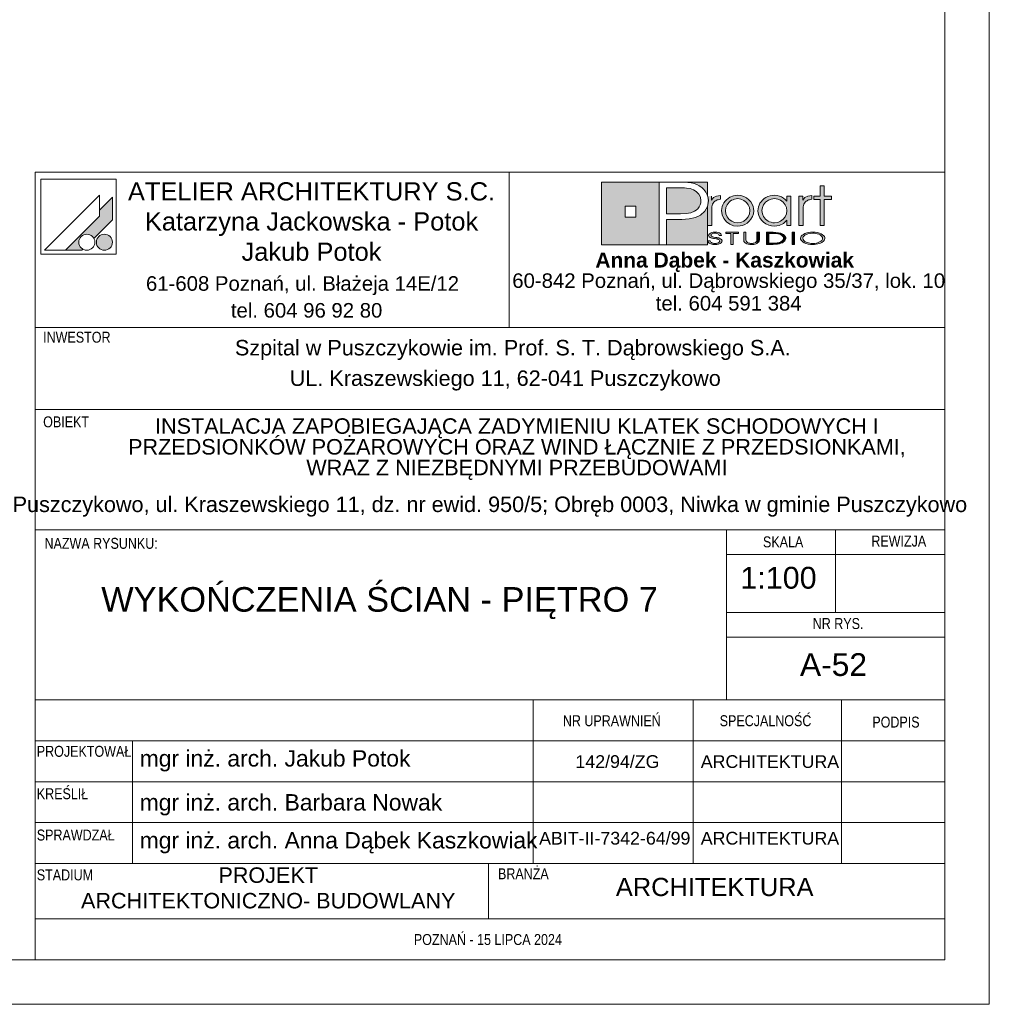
# Paper-space layout 'A-52 WYKOŃCZENIA ŚCIAN - PIĘTRO 7' of a CAD drawing. Header units: millimetres. Extents: x 0 to 420, y 0 to 297.
# Tile 5 of 11: x 313 to 420, y 0 to 108. Entities that reach past the tile are written whole.
import ezdxf

# ---------------------------------------------------------------- set-up
doc = ezdxf.new("R2010")
doc.units = ezdxf.units.MM
doc.header["$MEASUREMENT"] = 0
for name, color, linetype, lineweight, true_color in [('0_Nr_pióra__249', 7, 'Continuous', 5, 0x191919), ('A_Arkusz_Nr_pióra__19', 7, 'Continuous', 5, 0x191919), ('A_Arkusz_Nr_pióra__255', 7, 'Continuous', 15, 0x242424)]:
    doc.layers.add(name, color=color, linetype=linetype, lineweight=lineweight, true_color=true_color)
doc.layers.add('A_Arkusz_Nr_pióra__1', color=7, linetype='Continuous', lineweight=20)
doc.styles.add('STYL_AUTOMATYCZNY_1', font='arial.ttf')
doc.styles.add('STYL_AUTOMATYCZNY_2', font='ARIALN.TTF')
doc.styles.add('STYL_AUTOMATYCZNY_3', font='arial.ttf')

psp = doc.layouts.new('A-52 WYKOŃCZENIA ŚCIAN - PIĘTRO 7')

# ---------------------------------------------------------------- hatches: boundary and pattern name
at = {"layer": 'A_Arkusz_Nr_pióra__19', "linetype": 'Continuous', "lineweight": 0, "true_color": 0x131313}
h = psp.add_hatch(color=250, dxfattribs=at)
h.paths.add_polyline_path([(377.36, 90.34), (383.71, 90.34), (383.71, 83.46), (377.36, 83.46)])
h.paths.add_polyline_path([(379.96, 87.69), (381.15, 87.69), (381.15, 86.49), (379.96, 86.49)], flags=0)
for points in [[(389.03, 90.34), (389.02, 88.83), (388.99, 88.95), (388.83, 89.25), (388.63, 89.52), (388.39, 89.75), (388.11, 89.94), (387.83, 90.07), (387.54, 90.17), (387.23, 90.25), (386.87, 90.3), (386.07, 90.33), (386.02, 90.34)], [(386.17, 89.71), (385.71, 89.72), (384.53, 89.72), (384.53, 86.86), (386.06, 86.86), (386.69, 86.89), (387.19, 86.98), (387.59, 87.13), (387.79, 87.26), (387.96, 87.42), (388.11, 87.61), (388.21, 87.83), (388.28, 88.05), (388.3, 88.28), (388.24, 88.67), (388.07, 89), (387.78, 89.3), (387.48, 89.48), (387.12, 89.62), (386.71, 89.69), (386.5, 89.71)], [(384.53, 83.46), (389.03, 83.46), (389.03, 87.7), (388.73, 87.14), (388.24, 86.71), (387.69, 86.45), (387.02, 86.29), (386.24, 86.24), (384.53, 86.24)]]:
    psp.add_hatch(color=250, dxfattribs=at).paths.add_polyline_path(points)
at = {"layer": 'A_Arkusz_Nr_pióra__19', "linetype": 'Continuous', "lineweight": 5, "true_color": 0x191919}
for points in [[(401.85, 85.58), (401.41, 85.58), (401.41, 88.44), (400.7, 88.44), (400.7, 88.81), (401.41, 88.81), (401.41, 89.94), (401.85, 89.94), (401.85, 88.81), (402.66, 88.81), (402.66, 88.44), (401.85, 88.44)], [(389.46, 88.83), (389.02, 88.83), (389.02, 85.58), (389.48, 85.58), (389.49, 87.54, -0.145311), (389.61, 87.99, -0.140329), (390.1, 88.38), (390.45, 88.45), (390.45, 88.88), (390.01, 88.81), (389.68, 88.63), (389.46, 88.34)], [(390.56, 87.22), (390.58, 87.43), (390.63, 87.65), (390.71, 87.86), (390.82, 88.06), (390.95, 88.25), (391.11, 88.41), (391.48, 88.67), (391.88, 88.83), (392.33, 88.89), (392.35, 88.89), (392.33, 88.52), (392.17, 88.51), (392, 88.47), (391.83, 88.41), (391.67, 88.34), (391.53, 88.24), (391.39, 88.13), (391.17, 87.86), (391.04, 87.55), (391, 87.2), (391.04, 86.84), (391.18, 86.52), (391.4, 86.24), (391.68, 86.04), (391.99, 85.91), (392.17, 85.89), (392.15, 85.52), (391.88, 85.55), (391.47, 85.71), (391.11, 85.97), (390.8, 86.33), (390.62, 86.75)], [(392.33, 88.52), (392.68, 88.47), (393, 88.33), (393.29, 88.11), (393.5, 87.85), (393.62, 87.55), (393.67, 87.21), (393.64, 86.96), (394.05, 86.8), (394.07, 86.87), (394.1, 87.2), (394.08, 87.43), (394.03, 87.67), (393.93, 87.91), (393.77, 88.17), (393.56, 88.4), (393.3, 88.6), (393, 88.76), (392.68, 88.85), (392.35, 88.89)], [(400.14, 88.38), (400.05, 88.34), (399.97, 88.29), (399.87, 88.23), (399.76, 88.12), (399.67, 88.01), (399.6, 87.9), (399.56, 87.78), (399.53, 87.63), (399.52, 87.46), (399.52, 85.58), (399.07, 85.58), (399.07, 88.81), (399.5, 88.81), (399.5, 88.34), (399.72, 88.63), (400.05, 88.81), (400.49, 88.88), (400.49, 88.45), (400.36, 88.43), (400.24, 88.41)], [(323.6, 88.67), (322.2, 87.26), (322.2, 86.61), (318.43, 82.85), (320.24, 82.85), (320.35, 82.96), (320.22, 83.05), (320.11, 83.16), (320.02, 83.29), (319.96, 83.43), (319.92, 83.58), (319.91, 83.73), (319.92, 83.88), (319.96, 84.03), (320.02, 84.17), (320.11, 84.3), (320.22, 84.4), (320.35, 84.49), (320.49, 84.56), (320.64, 84.6), (320.79, 84.61), (320.94, 84.6), (321.09, 84.56), (321.23, 84.49), (321.36, 84.4), (321.46, 84.3), (321.56, 84.16), (323.6, 86.21), (323.6, 86.51)], [(323.6, 86.21), (323.6, 88.67), (322.2, 87.26), (322.2, 86.61), (318.43, 82.85), (320.24, 82.85), (320.35, 82.96, -1.314777), (321.56, 84.16)], [(392.86, 85.58), (392.6, 85.52), (392.33, 85.5), (392.15, 85.52), (392.17, 85.89), (392.34, 85.87), (392.69, 85.91), (393, 86.04), (393.28, 86.26), (393.5, 86.53), (393.62, 86.85), (393.64, 86.96), (394.05, 86.8), (393.97, 86.56), (393.8, 86.26), (393.61, 86.03), (393.38, 85.84), (393.12, 85.68)], [(322.36, 84.53), (323.02, 82.9, -0.39153), (321.92, 83.36, -0.418968)], [(322.36, 84.53), (323.02, 82.9, 0.455663), (323.49, 84.15, 0.390402)], [(390.29, 84.49), (390.55, 84.49), (390.53, 84.59), (390.47, 84.67), (390.35, 84.75), (390.21, 84.81), (390.04, 84.84), (389.85, 84.85), (389.66, 84.84), (389.49, 84.8), (389.34, 84.74), (389.23, 84.67), (389.16, 84.59), (389.14, 84.5), (389.16, 84.4), (389.22, 84.33), (389.32, 84.26), (389.4, 84.22), (389.47, 84.2), (389.53, 84.19), (389.65, 84.16), (389.76, 84.15), (389.88, 84.13), (389.99, 84.11), (390.07, 84.09), (390.15, 84.07), (390.16, 84.22), (390.04, 84.24), (389.88, 84.26), (389.69, 84.3), (389.6, 84.32), (389.52, 84.35), (389.45, 84.39), (389.41, 84.44), (389.4, 84.5), (389.42, 84.57), (389.46, 84.62), (389.54, 84.67), (389.62, 84.7), (389.72, 84.73), (389.81, 84.73), (389.9, 84.73), (389.99, 84.72), (390.07, 84.7), (390.15, 84.67), (390.22, 84.62), (390.27, 84.56)], [(391.85, 83.5), (391.6, 83.5), (391.6, 84.71), (391.02, 84.71), (391.02, 84.83), (392.43, 84.83), (392.43, 84.71), (391.85, 84.71)], [(394.45, 83.6), (394.36, 83.56), (394.25, 83.52), (394.12, 83.5), (393.99, 83.48), (393.86, 83.48), (393.67, 83.49), (393.5, 83.52), (393.34, 83.56), (393.15, 83.67), (393.03, 83.82), (393, 84), (393, 84.83), (393.25, 84.83), (393.25, 84), (393.26, 83.9), (393.31, 83.81), (393.37, 83.74, 0.154269), (393.86, 83.61, 0.149724), (394.34, 83.73), (394.41, 83.81)], [(394.41, 83.81), (394.45, 83.9), (394.46, 84), (394.46, 84.83), (394.72, 84.83), (394.72, 84), (394.7, 83.86), (394.63, 83.74), (394.53, 83.65), (394.45, 83.6)], [(395.76, 83.62), (396.04, 83.62), (396.04, 83.5), (395.51, 83.5), (395.51, 84.83), (396.04, 84.83), (396.04, 84.71), (395.76, 84.71)], [(396.23, 84.83), (396.55, 84.82), (396.75, 84.79), (396.75, 84.66), (396.59, 84.68), (396.38, 84.7), (396.13, 84.71), (396.04, 84.71), (396.04, 84.83)], [(397.07, 84.72), (397.23, 84.65), (397.36, 84.58), (397.48, 84.49), (397.57, 84.38), (397.62, 84.27), (397.64, 84.16), (397.61, 84.02), (397.53, 83.89), (397.39, 83.77), (397.25, 83.68), (397.09, 83.62), (396.92, 83.57), (396.74, 83.53), (396.74, 83.67), (396.88, 83.7), (397.07, 83.77), (397.22, 83.87), (397.31, 83.96), (397.37, 84.06), (397.39, 84.17), (397.37, 84.28), (397.3, 84.38), (397.21, 84.47), (397.08, 84.55), (396.93, 84.61), (396.75, 84.66), (396.75, 84.79), (396.83, 84.78)], [(398.57, 83.5), (398.32, 83.5), (398.32, 84.83), (398.57, 84.83)], [(389.33, 83.87), (389.06, 83.87), (389.08, 83.79), (389.13, 83.71), (389.2, 83.64), (389.28, 83.59), (389.36, 83.56), (389.43, 83.54), (389.48, 83.52), (389.61, 83.49), (389.74, 83.48), (389.82, 83.49), (389.9, 83.48), (390.05, 83.49), (390.24, 83.53), (390.41, 83.6), (390.52, 83.68), (390.59, 83.77), (390.62, 83.87), (390.61, 83.92), (390.58, 83.98), (390.55, 84.03), (390.49, 84.08), (390.44, 84.12), (390.35, 84.16), (390.3, 84.18), (390.2, 84.21), (390.16, 84.22), (390.15, 84.07), (390.19, 84.05), (390.29, 84), (390.34, 83.93), (390.36, 83.86), (390.35, 83.8), (390.31, 83.74), (390.23, 83.68), (390.17, 83.65), (390.11, 83.64), (390.02, 83.61), (389.94, 83.6), (389.87, 83.6), (389.8, 83.6), (389.71, 83.61), (389.63, 83.62), (389.56, 83.64), (389.49, 83.67), (389.45, 83.7), (389.39, 83.74), (389.35, 83.8)], [(396.74, 83.53), (396.72, 83.53), (396.5, 83.51), (396.25, 83.5), (396.04, 83.5), (396.04, 83.62), (396.13, 83.62), (396.28, 83.62), (396.45, 83.63), (396.53, 83.63), (396.66, 83.65), (396.74, 83.67)]]:
    psp.add_hatch(color=250, dxfattribs=at).paths.add_polyline_path(points)
h = psp.add_hatch(color=250, dxfattribs=at)
h.paths.add_polyline_path([(397.73, 86.15), (397.36, 85.79), (396.91, 85.57), (396.39, 85.5), (396.06, 85.53), (395.75, 85.61), (395.44, 85.75), (395.18, 85.92), (394.96, 86.14), (394.78, 86.41), (394.66, 86.67), (394.59, 86.93), (394.57, 87.2), (394.58, 87.41), (394.63, 87.61), (394.7, 87.82), (394.79, 88.02), (394.91, 88.19), (395.05, 88.36), (395.24, 88.52), (395.44, 88.65), (395.67, 88.76), (395.91, 88.83), (396.15, 88.87), (396.4, 88.89), (396.67, 88.87), (396.92, 88.81), (397.15, 88.72), (397.37, 88.59), (397.56, 88.43), (397.73, 88.24), (397.73, 88.51), (397.73, 88.81), (398.17, 88.81), (398.17, 87.53), (398.17, 85.58), (397.73, 85.58), (397.73, 85.83)])
h.paths.add_polyline_path([(395.81, 88.38, 0.471077), (395.22, 86.5, 0.494724), (397.4, 86.34, 0.387258), (397.36, 88.1, 0.314042)], flags=0)
h = psp.add_hatch(color=250, dxfattribs=at)
h.paths.add_polyline_path([(400.59, 84.85, 0.130991), (399.56, 84.6, 0.250658), (399.25, 84.17, 0.250617), (399.5, 83.77, 0.141351), (400.59, 83.48, 0.117723), (401.58, 83.7, 0.245905), (401.93, 84.16, 0.237366), (401.68, 84.56, 0.143887)])
h.paths.add_polyline_path([(400.59, 84.73, 0.128597), (399.81, 84.56), (399.72, 84.5), (399.65, 84.45), (399.58, 84.37), (399.54, 84.31), (399.51, 84.24), (399.5, 84.17), (399.53, 84.03), (399.62, 83.91), (399.78, 83.79, 0.126974), (400.59, 83.6, 0.113214), (401.35, 83.76), (401.49, 83.86), (401.58, 83.93), (401.63, 84.01), (401.66, 84.08), (401.67, 84.16), (401.65, 84.26), (401.6, 84.36), (401.52, 84.45), (401.39, 84.55, 0.11716)], flags=0)

# ---------------------------------------------------------------- linework, layer by layer
at = {"layer": '0_Nr_pióra__249', "color": 250, "linetype": 'Continuous', "lineweight": 5, "true_color": 0x191919}
for p, q in [((315.75, 90.68), (315.75, 82.41)), ((324.01, 90.68), (315.75, 90.68)), ((324.01, 90.68), (324.01, 82.41)), ((377.36, 90.34), (389.03, 90.34)), ((377.36, 83.46), (377.36, 90.34)), ((383.71, 83.46), (383.71, 90.34)), ((383.71, 90.34), (385.99, 90.34)), ((385.99, 90.34), (386.46, 90.33)), ((386.46, 90.33), (386.87, 90.3)), ((386.87, 90.3), (387.23, 90.25)), ((387.23, 90.25), (387.54, 90.17)), ((387.54, 90.17), (387.83, 90.07)), ((387.83, 90.07), (388.11, 89.94)), ((388.11, 89.94), (388.39, 89.75)), ((389.03, 90.34), (389.02, 88.81)), ((401.41, 88.81), (401.41, 89.94)), ((401.41, 89.94), (401.85, 89.94)), ((401.85, 89.94), (401.85, 88.81)), ((322.2, 88.91), (316.13, 82.85)), ((322.2, 88.91), (322.2, 86.61)), ((384.53, 89.72), (384.53, 86.86)), ((385.71, 89.72), (384.53, 89.72)), ((386.17, 89.71), (385.71, 89.72)), ((386.5, 89.71), (386.17, 89.71)), ((386.71, 89.69), (386.5, 89.71)), ((387.12, 89.62), (386.71, 89.69)), ((387.48, 89.48), (387.12, 89.62)), ((387.79, 89.29), (387.48, 89.48)), ((388.07, 89), (387.79, 89.29)), ((388.24, 88.67), (388.07, 89)), ((388.39, 89.75), (388.63, 89.52)), ((388.63, 89.52), (388.83, 89.25)), ((388.83, 89.25), (388.99, 88.95)), ((388.99, 88.95), (389.08, 88.62)), ((389.46, 88.81), (389.46, 88.34)), ((389.68, 88.63), (390.01, 88.81)), ((390.01, 88.81), (390.45, 88.88)), ((390.45, 88.88), (390.45, 88.45)), ((391.48, 88.67), (391.88, 88.83)), ((391.88, 88.83), (392.33, 88.89)), ((392.33, 88.89), (392.67, 88.86)), ((392.67, 88.86), (393, 88.76)), ((393, 88.76), (393.3, 88.6)), ((395.44, 88.65), (395.67, 88.76)), ((395.67, 88.76), (395.91, 88.83)), ((395.91, 88.83), (396.15, 88.87)), ((396.15, 88.87), (396.4, 88.89)), ((396.4, 88.89), (396.67, 88.87)), ((396.67, 88.87), (396.92, 88.81)), ((396.92, 88.81), (397.15, 88.72)), ((397.15, 88.72), (397.37, 88.59)), ((397.73, 88.24), (397.73, 88.81)), ((397.73, 88.81), (398.17, 88.81)), ((398.17, 88.81), (398.17, 85.58)), ((399.07, 85.58), (399.07, 88.81)), ((399.07, 88.81), (399.5, 88.81)), ((399.5, 88.81), (399.5, 88.34)), ((399.72, 88.63), (400.05, 88.81)), ((400.05, 88.81), (400.49, 88.88)), ((400.49, 88.88), (400.49, 88.45)), ((400.7, 88.44), (400.7, 88.81)), ((400.7, 88.81), (401.41, 88.81)), ((401.85, 88.81), (402.66, 88.81)), ((402.66, 88.81), (402.66, 88.44)), ((323.6, 88.67), (322.2, 87.26)), ((323.6, 88.67), (323.6, 86.51)), ((379.96, 87.69), (381.15, 87.69)), ((379.96, 87.69), (381.15, 87.69)), ((379.96, 86.49), (379.96, 87.69)), ((381.15, 87.69), (381.15, 86.49)), ((381.15, 87.69), (381.15, 86.49)), ((388.11, 87.61), (388.21, 87.83)), ((388.21, 87.83), (388.28, 88.05)), ((388.3, 88.28), (388.24, 88.67)), ((388.28, 88.05), (388.3, 88.28)), ((389.02, 87.66), (388.73, 87.14)), ((389.12, 88.27), (389.02, 87.66)), ((389.03, 87.67), (389.03, 83.46)), ((389.08, 88.62), (389.12, 88.27)), ((389.46, 88.34), (389.68, 88.63)), ((389.52, 87.78), (389.49, 87.63)), ((389.56, 87.9), (389.52, 87.78)), ((389.63, 88.01), (389.56, 87.9)), ((389.72, 88.12), (389.63, 88.01)), ((389.83, 88.23), (389.72, 88.12)), ((389.92, 88.29), (389.83, 88.23)), ((390.01, 88.34), (389.92, 88.29)), ((390.1, 88.38), (390.01, 88.34)), ((390.2, 88.41), (390.1, 88.38)), ((390.32, 88.43), (390.2, 88.41)), ((390.45, 88.45), (390.32, 88.43)), ((390.58, 87.43), (390.63, 87.65)), ((390.63, 87.65), (390.71, 87.86)), ((390.71, 87.86), (390.82, 88.06)), ((390.82, 88.06), (390.95, 88.25)), ((390.95, 88.25), (391.11, 88.41)), ((391.17, 87.86), (391.04, 87.55)), ((391.11, 88.41), (391.48, 88.67)), ((391.39, 88.13), (391.17, 87.86)), ((391.53, 88.24), (391.39, 88.13)), ((391.67, 88.34), (391.53, 88.24)), ((391.83, 88.41), (391.67, 88.34)), ((392, 88.47), (391.83, 88.41)), ((392.17, 88.51), (392, 88.47)), ((392.34, 88.52), (392.17, 88.51)), ((392.68, 88.47), (392.34, 88.52)), ((393, 88.33), (392.68, 88.47)), ((393.29, 88.11), (393, 88.33)), ((393.5, 87.85), (393.29, 88.11)), ((393.3, 88.6), (393.56, 88.4)), ((393.62, 87.55), (393.5, 87.85)), ((393.56, 88.4), (393.77, 88.17)), ((393.77, 88.17), (393.94, 87.9)), ((393.94, 87.9), (394.03, 87.67)), ((394.03, 87.67), (394.08, 87.43)), ((394.63, 87.61), (394.7, 87.82)), ((394.7, 87.82), (394.79, 88.02)), ((394.79, 88.02), (394.91, 88.19)), ((394.91, 88.19), (395.05, 88.36)), ((395.05, 88.36), (395.24, 88.52)), ((395.19, 87.85), (395.05, 87.55)), ((395.41, 88.12), (395.19, 87.85)), ((395.24, 88.52), (395.44, 88.65)), ((395.71, 88.34), (395.41, 88.12)), ((396.03, 88.47), (395.71, 88.34)), ((396.39, 88.52), (396.03, 88.47)), ((396.75, 88.47), (396.39, 88.52)), ((397.06, 88.34), (396.75, 88.47)), ((397.34, 88.12), (397.06, 88.34)), ((397.56, 87.85), (397.34, 88.12)), ((397.37, 88.59), (397.56, 88.43)), ((397.56, 88.43), (397.73, 88.24)), ((397.69, 87.54), (397.56, 87.85)), ((399.5, 88.34), (399.72, 88.63)), ((399.56, 87.78), (399.53, 87.63)), ((399.6, 87.9), (399.56, 87.78)), ((399.67, 88.01), (399.6, 87.9)), ((399.76, 88.12), (399.67, 88.01)), ((399.87, 88.23), (399.76, 88.12)), ((399.97, 88.29), (399.87, 88.23)), ((400.05, 88.34), (399.97, 88.29)), ((400.14, 88.38), (400.05, 88.34)), ((400.24, 88.41), (400.14, 88.38)), ((400.36, 88.43), (400.24, 88.41)), ((400.49, 88.45), (400.36, 88.43)), ((401.41, 88.44), (400.7, 88.44)), ((401.41, 85.58), (401.41, 88.44)), ((402.66, 88.44), (401.85, 88.44)), ((401.85, 88.44), (401.85, 85.58)), ((322.2, 86.61), (318.43, 82.85)), ((384.53, 86.86), (386.06, 86.86)), ((386.06, 86.86), (386.69, 86.89)), ((386.69, 86.89), (387.19, 86.98)), ((387.19, 86.98), (387.59, 87.13)), ((387.59, 87.13), (387.79, 87.26)), ((388.24, 86.71), (387.69, 86.45)), ((387.79, 87.26), (387.96, 87.42)), ((387.96, 87.42), (388.11, 87.61)), ((388.73, 87.14), (388.24, 86.71)), ((389.49, 87.63), (389.48, 87.46)), ((389.48, 87.46), (389.48, 85.58)), ((390.56, 87.22), (390.58, 87.43)), ((390.62, 86.75), (390.56, 87.22)), ((390.8, 86.33), (390.62, 86.75)), ((391.04, 87.55), (391, 87.2)), ((391, 87.2), (391.04, 86.84)), ((391.04, 86.84), (391.18, 86.52)), ((393.5, 86.53), (393.62, 86.85)), ((393.67, 87.21), (393.62, 87.55)), ((393.62, 86.85), (393.67, 87.21)), ((393.97, 86.56), (393.8, 86.26)), ((394.07, 86.87), (393.97, 86.56)), ((394.1, 87.2), (394.07, 86.87)), ((394.08, 87.43), (394.1, 87.2)), ((394.57, 87.2), (394.58, 87.41)), ((394.59, 86.93), (394.57, 87.2)), ((394.58, 87.41), (394.63, 87.61)), ((394.66, 86.67), (394.59, 86.93)), ((394.78, 86.41), (394.66, 86.67)), ((395.05, 87.55), (395.01, 87.22)), ((395.01, 87.22), (395.05, 86.87)), ((395.05, 86.87), (395.18, 86.55)), ((395.18, 86.55), (395.4, 86.28)), ((397.56, 86.54), (397.69, 86.85)), ((397.73, 87.19), (397.69, 87.54)), ((397.69, 86.85), (397.73, 87.19)), ((399.53, 87.63), (399.52, 87.46)), ((399.52, 87.46), (399.52, 85.58)), ((323.6, 86.21), (321.56, 84.16)), ((323.6, 86.51), (323.6, 86.21)), ((381.15, 86.49), (379.96, 86.49)), ((384.53, 86.24), (384.53, 83.46)), ((386.19, 86.24), (384.53, 86.24)), ((387, 86.29), (386.19, 86.24)), ((387.69, 86.45), (387, 86.29)), ((389.48, 85.58), (389.02, 85.58)), ((391.11, 85.97), (390.8, 86.33)), ((391.47, 85.71), (391.11, 85.97)), ((391.18, 86.52), (391.4, 86.24)), ((391.4, 86.24), (391.68, 86.04)), ((391.88, 85.55), (391.47, 85.71)), ((391.68, 86.04), (391.99, 85.91)), ((392.33, 85.5), (391.88, 85.55)), ((391.99, 85.91), (392.34, 85.87)), ((392.6, 85.52), (392.33, 85.5)), ((392.34, 85.87), (392.69, 85.91)), ((392.86, 85.58), (392.6, 85.52)), ((392.69, 85.91), (393, 86.04)), ((393.12, 85.68), (392.86, 85.58)), ((393, 86.04), (393.28, 86.26)), ((393.38, 85.84), (393.12, 85.68)), ((393.28, 86.26), (393.5, 86.53)), ((393.61, 86.03), (393.38, 85.84)), ((393.8, 86.26), (393.61, 86.03)), ((394.96, 86.14), (394.78, 86.41)), ((395.18, 85.92), (394.96, 86.14)), ((395.44, 85.75), (395.18, 85.92)), ((395.4, 86.28), (395.53, 86.16)), ((395.75, 85.61), (395.44, 85.75)), ((395.53, 86.16), (395.68, 86.06)), ((395.68, 86.06), (395.85, 85.98)), ((396.06, 85.53), (395.75, 85.61)), ((395.85, 85.98), (396.03, 85.92)), ((396.03, 85.92), (396.21, 85.88)), ((396.39, 85.5), (396.06, 85.53)), ((396.21, 85.88), (396.39, 85.87)), ((396.39, 85.87), (396.74, 85.91)), ((396.91, 85.57), (396.39, 85.5)), ((396.74, 85.91), (397.06, 86.05)), ((397.36, 85.79), (396.91, 85.57)), ((397.06, 86.05), (397.34, 86.26)), ((397.34, 86.26), (397.56, 86.54)), ((397.73, 86.15), (397.36, 85.79)), ((397.73, 85.58), (397.73, 86.15)), ((398.17, 85.58), (397.73, 85.58)), ((399.52, 85.58), (399.07, 85.58)), ((401.85, 85.58), (401.41, 85.58)), ((389.14, 84.5), (389.16, 84.59)), ((389.16, 84.4), (389.14, 84.5)), ((389.16, 84.59), (389.23, 84.67)), ((389.22, 84.33), (389.16, 84.4)), ((389.23, 84.67), (389.34, 84.74)), ((389.34, 84.74), (389.49, 84.8)), ((389.41, 84.56), (389.4, 84.5)), ((389.4, 84.5), (389.41, 84.44)), ((389.46, 84.62), (389.41, 84.56)), ((389.41, 84.44), (389.45, 84.39)), ((389.45, 84.39), (389.52, 84.35)), ((389.54, 84.67), (389.46, 84.62)), ((389.49, 84.8), (389.66, 84.84)), ((389.62, 84.7), (389.54, 84.67)), ((389.72, 84.73), (389.62, 84.7)), ((389.66, 84.84), (389.85, 84.85)), ((389.83, 84.73), (389.72, 84.73)), ((389.95, 84.72), (389.83, 84.73)), ((389.85, 84.85), (390.04, 84.84)), ((390.06, 84.7), (389.95, 84.72)), ((390.04, 84.84), (390.21, 84.81)), ((390.15, 84.67), (390.06, 84.7)), ((390.22, 84.62), (390.15, 84.67)), ((390.21, 84.81), (390.35, 84.75)), ((390.27, 84.56), (390.22, 84.62)), ((390.29, 84.49), (390.27, 84.56)), ((390.55, 84.49), (390.29, 84.49)), ((390.35, 84.75), (390.47, 84.67)), ((390.47, 84.67), (390.53, 84.59)), ((390.53, 84.59), (390.55, 84.49)), ((391.02, 84.71), (391.02, 84.83)), ((391.02, 84.83), (392.43, 84.83)), ((391.6, 84.71), (391.02, 84.71)), ((391.6, 83.5), (391.6, 84.71)), ((392.43, 84.71), (391.85, 84.71)), ((391.85, 84.71), (391.85, 83.5)), ((392.43, 84.83), (392.43, 84.71)), ((393, 84.83), (393.25, 84.83)), ((393, 84), (393, 84.83)), ((393.25, 84.83), (393.25, 84)), ((394.46, 84), (394.46, 84.83)), ((394.46, 84.83), (394.72, 84.83)), ((394.72, 84.83), (394.72, 84)), ((395.51, 83.5), (395.51, 84.83)), ((395.51, 84.83), (396.04, 84.83)), ((395.51, 83.5), (395.51, 84.83)), ((395.51, 84.83), (396.23, 84.83)), ((396.04, 84.71), (395.76, 84.71)), ((395.76, 84.71), (395.76, 83.62)), ((396.13, 84.71), (395.76, 84.71)), ((395.76, 84.71), (395.76, 83.62)), ((396.04, 84.83), (396.04, 84.71)), ((396.38, 84.7), (396.13, 84.71)), ((396.23, 84.83), (396.55, 84.82)), ((396.59, 84.68), (396.38, 84.7)), ((396.55, 84.82), (396.83, 84.78)), ((396.77, 84.65), (396.59, 84.68)), ((396.93, 84.61), (396.77, 84.65)), ((396.83, 84.78), (397.07, 84.72)), ((397.07, 84.55), (396.93, 84.61)), ((397.07, 84.72), (397.23, 84.65)), ((397.2, 84.48), (397.07, 84.55)), ((397.3, 84.38), (397.2, 84.48)), ((397.23, 84.65), (397.36, 84.58)), ((397.36, 84.58), (397.48, 84.49)), ((397.48, 84.49), (397.57, 84.38)), ((398.32, 83.5), (398.32, 84.83)), ((398.32, 84.83), (398.57, 84.83)), ((398.32, 83.5), (398.32, 84.83)), ((398.32, 84.83), (398.57, 84.83)), ((398.57, 84.83), (398.57, 83.5)), ((398.57, 84.83), (398.57, 83.5)), ((399.27, 84.29), (399.33, 84.39)), ((399.33, 84.39), (399.42, 84.5)), ((399.42, 84.5), (399.56, 84.6)), ((399.56, 84.6), (399.73, 84.69)), ((399.64, 84.44), (399.58, 84.37)), ((399.72, 84.5), (399.64, 84.44)), ((399.81, 84.56), (399.72, 84.5)), ((399.73, 84.69), (399.93, 84.76)), ((400.04, 84.66), (399.81, 84.56)), ((399.93, 84.76), (400.14, 84.81)), ((400.3, 84.71), (400.04, 84.66)), ((400.14, 84.81), (400.35, 84.84)), ((400.59, 84.73), (400.3, 84.71)), ((400.35, 84.84), (400.59, 84.85)), ((400.59, 84.85), (400.85, 84.84)), ((400.76, 84.72), (400.59, 84.73)), ((400.93, 84.7), (400.76, 84.72)), ((400.85, 84.84), (401.1, 84.8)), ((401.09, 84.67), (400.93, 84.7)), ((401.26, 84.61), (401.09, 84.67)), ((401.1, 84.8), (401.34, 84.73)), ((401.4, 84.54), (401.26, 84.61)), ((401.34, 84.73), (401.53, 84.65)), ((401.52, 84.45), (401.4, 84.54)), ((401.6, 84.36), (401.52, 84.45)), ((401.53, 84.65), (401.68, 84.56)), ((401.68, 84.56), (401.8, 84.45)), ((401.8, 84.45), (401.87, 84.36)), ((389.03, 83.46), (377.36, 83.46)), ((384.53, 83.46), (383.71, 83.46)), ((389.08, 83.79), (389.06, 83.87)), ((389.06, 83.87), (389.33, 83.87)), ((389.13, 83.71), (389.08, 83.79)), ((389.2, 83.64), (389.13, 83.71)), ((389.28, 83.59), (389.2, 83.64)), ((389.32, 84.26), (389.22, 84.33)), ((389.37, 83.55), (389.28, 83.59)), ((389.37, 84.23), (389.32, 84.26)), ((389.33, 83.87), (389.35, 83.8)), ((389.35, 83.8), (389.39, 83.74)), ((389.43, 84.21), (389.37, 84.23)), ((389.48, 83.52), (389.37, 83.55)), ((389.39, 83.74), (389.45, 83.7)), ((389.5, 84.19), (389.43, 84.21)), ((389.45, 83.7), (389.5, 83.67)), ((389.59, 83.5), (389.48, 83.52)), ((389.58, 84.18), (389.5, 84.19)), ((389.5, 83.67), (389.56, 83.64)), ((389.52, 84.35), (389.6, 84.32)), ((389.56, 83.64), (389.63, 83.62)), ((389.68, 84.16), (389.58, 84.18)), ((389.72, 83.48), (389.59, 83.5)), ((389.6, 84.32), (389.73, 84.29)), ((389.63, 83.62), (389.7, 83.61)), ((389.8, 84.14), (389.68, 84.16)), ((389.7, 83.61), (389.77, 83.6)), ((389.84, 83.48), (389.72, 83.48)), ((389.73, 84.29), (389.89, 84.26)), ((389.77, 83.6), (389.85, 83.6)), ((389.96, 84.12), (389.8, 84.14)), ((390.05, 83.49), (389.84, 83.48)), ((389.85, 83.6), (389.92, 83.6)), ((389.89, 84.26), (390.03, 84.24)), ((389.92, 83.6), (389.98, 83.61)), ((390.09, 84.09), (389.96, 84.12)), ((389.98, 83.61), (390.05, 83.62)), ((390.03, 84.24), (390.13, 84.22)), ((390.05, 83.62), (390.12, 83.64)), ((390.24, 83.53), (390.05, 83.49)), ((390.19, 84.05), (390.09, 84.09)), ((390.12, 83.64), (390.18, 83.66)), ((390.13, 84.22), (390.2, 84.21)), ((390.18, 83.66), (390.23, 83.68)), ((390.29, 84), (390.19, 84.05)), ((390.2, 84.21), (390.25, 84.2)), ((390.23, 83.68), (390.3, 83.74)), ((390.41, 83.6), (390.24, 83.53)), ((390.25, 84.2), (390.31, 84.18)), ((390.34, 83.93), (390.29, 84)), ((390.3, 83.74), (390.35, 83.8)), ((390.31, 84.18), (390.36, 84.16)), ((390.36, 83.86), (390.34, 83.93)), ((390.35, 83.8), (390.36, 83.86)), ((390.36, 84.16), (390.44, 84.12)), ((390.52, 83.68), (390.41, 83.6)), ((390.44, 84.12), (390.5, 84.08)), ((390.5, 84.08), (390.55, 84.03)), ((390.59, 83.77), (390.52, 83.68)), ((390.55, 84.03), (390.59, 83.98)), ((390.59, 83.98), (390.61, 83.92)), ((390.62, 83.87), (390.59, 83.77)), ((390.61, 83.92), (390.62, 83.87)), ((391.85, 83.5), (391.6, 83.5)), ((393.03, 83.82), (393, 84)), ((393.15, 83.67), (393.03, 83.82)), ((393.34, 83.56), (393.15, 83.67)), ((393.25, 84), (393.26, 83.9)), ((393.26, 83.9), (393.31, 83.81)), ((393.31, 83.81), (393.38, 83.73)), ((393.5, 83.52), (393.34, 83.56)), ((393.38, 83.73), (393.43, 83.7)), ((393.43, 83.7), (393.5, 83.67)), ((393.5, 83.67), (393.58, 83.64)), ((393.67, 83.49), (393.5, 83.52)), ((393.58, 83.64), (393.67, 83.62)), ((393.67, 83.62), (393.76, 83.61)), ((393.86, 83.48), (393.67, 83.49)), ((393.76, 83.61), (393.86, 83.61)), ((393.86, 83.61), (393.95, 83.61)), ((393.99, 83.48), (393.86, 83.48)), ((393.95, 83.61), (394.04, 83.62)), ((394.12, 83.5), (393.99, 83.48)), ((394.04, 83.62), (394.13, 83.64)), ((394.25, 83.52), (394.12, 83.5)), ((394.13, 83.64), (394.21, 83.67)), ((394.21, 83.67), (394.28, 83.7)), ((394.36, 83.56), (394.25, 83.52)), ((394.28, 83.7), (394.34, 83.73)), ((394.34, 83.73), (394.41, 83.81)), ((394.45, 83.6), (394.36, 83.56)), ((394.41, 83.81), (394.45, 83.9)), ((394.45, 83.9), (394.46, 84)), ((394.53, 83.65), (394.45, 83.6)), ((394.63, 83.74), (394.53, 83.65)), ((394.7, 83.86), (394.63, 83.74)), ((394.72, 84), (394.7, 83.86)), ((396.04, 83.5), (395.51, 83.5)), ((396.25, 83.5), (395.51, 83.5)), ((395.76, 83.62), (396.04, 83.62)), ((395.76, 83.62), (396.13, 83.62)), ((396.04, 83.62), (396.04, 83.5)), ((396.13, 83.62), (396.35, 83.62)), ((396.5, 83.51), (396.25, 83.5)), ((396.35, 83.62), (396.53, 83.63)), ((396.72, 83.53), (396.5, 83.51)), ((396.53, 83.63), (396.68, 83.65)), ((396.68, 83.65), (396.89, 83.7)), ((396.92, 83.57), (396.72, 83.53)), ((396.89, 83.7), (397.07, 83.77)), ((397.09, 83.62), (396.92, 83.57)), ((397.07, 83.77), (397.22, 83.87)), ((397.25, 83.68), (397.09, 83.62)), ((397.22, 83.87), (397.31, 83.96)), ((397.39, 83.77), (397.25, 83.68)), ((397.37, 84.28), (397.3, 84.38)), ((397.31, 83.96), (397.37, 84.06)), ((397.39, 84.17), (397.37, 84.28)), ((397.37, 84.06), (397.39, 84.17)), ((397.53, 83.89), (397.39, 83.77)), ((397.61, 84.02), (397.53, 83.89)), ((397.57, 84.38), (397.62, 84.27)), ((397.64, 84.16), (397.61, 84.02)), ((397.62, 84.27), (397.64, 84.16)), ((398.57, 83.5), (398.32, 83.5)), ((398.57, 83.5), (398.32, 83.5)), ((399.25, 84.17), (399.27, 84.29)), ((399.26, 84.07), (399.25, 84.17)), ((399.31, 83.97), (399.26, 84.07)), ((399.38, 83.87), (399.31, 83.97)), ((399.5, 83.77), (399.38, 83.87)), ((399.51, 84.24), (399.5, 84.17)), ((399.5, 84.17), (399.53, 84.03)), ((399.65, 83.67), (399.5, 83.77)), ((399.54, 84.31), (399.51, 84.24)), ((399.53, 84.03), (399.62, 83.91)), ((399.58, 84.37), (399.54, 84.31)), ((399.62, 83.91), (399.77, 83.79)), ((399.84, 83.6), (399.65, 83.67)), ((399.77, 83.79), (399.88, 83.74)), ((400.07, 83.53), (399.84, 83.6)), ((399.88, 83.74), (400, 83.69)), ((400, 83.69), (400.13, 83.65)), ((400.33, 83.49), (400.07, 83.53)), ((400.13, 83.65), (400.28, 83.62)), ((400.28, 83.62), (400.43, 83.6)), ((400.59, 83.48), (400.33, 83.49)), ((400.43, 83.6), (400.59, 83.6)), ((400.59, 83.6), (400.81, 83.61)), ((400.78, 83.48), (400.59, 83.48)), ((400.97, 83.51), (400.78, 83.48)), ((400.81, 83.61), (401.01, 83.64)), ((401.15, 83.54), (400.97, 83.51)), ((401.01, 83.64), (401.2, 83.7)), ((401.31, 83.59), (401.15, 83.54)), ((401.2, 83.7), (401.35, 83.76)), ((401.45, 83.64), (401.31, 83.59)), ((401.35, 83.76), (401.48, 83.84)), ((401.58, 83.7), (401.45, 83.64)), ((401.48, 83.84), (401.58, 83.93)), ((401.58, 83.93), (401.63, 84.01)), ((401.77, 83.84), (401.58, 83.7)), ((401.65, 84.26), (401.6, 84.36)), ((401.63, 84.01), (401.66, 84.08)), ((401.67, 84.16), (401.65, 84.26)), ((401.66, 84.08), (401.67, 84.16)), ((401.89, 84), (401.77, 83.84)), ((401.87, 84.36), (401.91, 84.27)), ((401.93, 84.16), (401.89, 84)), ((401.91, 84.27), (401.93, 84.16)), ((315.75, 82.41), (324.01, 82.41)), ((316.13, 82.85), (320.24, 82.85)), ((320.35, 82.96), (320.24, 82.85))]:
    psp.add_line(p, q, dxfattribs=at)
for centre, start, end in [((320.79, 83.73), 0, 180), ((322.72, 83.73), 0, 180), ((320.79, 83.73), 180, 0), ((322.72, 83.73), 180, 0)]:
    psp.add_arc(centre, 0.882, start, end, dxfattribs=at)
at = {"layer": 'A_Arkusz_Nr_pióra__1', "color": 7, "linetype": 'Continuous', "lineweight": 20}
for p, q in [((415.1, 292.1), (415.1, 4.9)), ((415.1, 4.9), (29.9, 4.9))]:
    psp.add_line(p, q, dxfattribs=at)
at = {"layer": 'A_Arkusz_Nr_pióra__1', "color": 7, "linetype": 'Continuous', "lineweight": 20, "flags": 128}
psp.add_lwpolyline([(0, 297), (420, 297), (420, 0), (0, 0)], close=True, dxfattribs=at)
at = {"layer": 'A_Arkusz_Nr_pióra__255', "color": 250, "linetype": 'Continuous', "lineweight": 15, "true_color": 0x242424}
for p, q in [((315.1, 91.43), (415.1, 91.43)), ((315.1, 91.43), (315.1, 74.35)), ((367.22, 91.43), (367.22, 74.35)), ((315.1, 74.35), (415.1, 74.35)), ((315.1, 74.35), (315.1, 4.9)), ((415.1, 74.35), (315.1, 74.35)), ((315.1, 65.35), (415.1, 65.35)), ((315.1, 52.15), (415.1, 52.15)), ((391.1, 33.46), (391.1, 52.15)), ((403.1, 43.06), (403.1, 52.15)), ((391.1, 49.43), (415.1, 49.43)), ((391.1, 43.06), (415.1, 43.06)), ((391.1, 40.34), (415.1, 40.34)), ((315.1, 33.46), (415.1, 33.46)), ((369.85, 15.46), (369.85, 33.46)), ((387.43, 15.46), (387.43, 33.46)), ((403.75, 15.46), (403.75, 33.46)), ((315.1, 28.96), (415.1, 28.96)), ((325.8, 15.46), (325.8, 28.96)), ((315.1, 24.46), (415.1, 24.46)), ((315.1, 19.96), (415.1, 19.96)), ((325.8, 19.96), (415.1, 19.96)), ((315.1, 15.46), (414.96, 15.46)), ((329.1, 15.46), (415.1, 15.46)), ((364.96, 15.46), (364.96, 9.4)), ((315.1, 9.4), (415.1, 9.4)), ((315.1, 9.4), (415.1, 9.4))]:
    psp.add_line(p, q, dxfattribs=at)

# ---------------------------------------------------------------- texts
at = {"layer": 'A_Arkusz_Nr_pióra__19', "color": 250, "linetype": 'Continuous', "lineweight": 5, "true_color": 0x191919, "attachment_point": 5}
for s, insert, char_height, style in [('\\A1;{\\pqc;\\fArial|b0|i0|c238|p0;\\W1.000000;ATELIER ARCHITEKTURY S.C.}', (345.49, 89.31), 1.9999, 'STYL_AUTOMATYCZNY_1'), ('\\A1;{\\pqc;\\fArial|b0|i0|c238|p0;\\W1.000000;Katarzyna Jackowska - Potok}', (345.49, 85.72), 1.9999, 'STYL_AUTOMATYCZNY_1'), ('\\A1;{\\pqc;\\fArial|b0|i0|c238|p0;\\W1.000000;Jakub Potok}', (345.49, 82.68), 1.9999, 'STYL_AUTOMATYCZNY_1'), ('\\A1;{\\pqc;\\fArial|b1|i0|c238|p0;\\W1.000000;Anna Dąbek - Kaszkowiak}', (390.91, 81.53), 1.6499, 'STYL_AUTOMATYCZNY_3'), ('\\A1;{\\pqc;\\fArial|b0|i0|c238|p0;\\W1.000000;61-608 Poznań, ul. Błażeja 14E/12}', (344.5, 78.96), 1.5999, 'STYL_AUTOMATYCZNY_1'), ('\\A1;{\\pqc;\\fArial|b0|i0|c238|p0;\\W1.000000;tel. 604 96 92 80}', (344.95, 76.24), 1.5999, 'STYL_AUTOMATYCZNY_1')]:
    psp.add_mtext(s, dxfattribs=dict(at, insert=insert, char_height=char_height, style=style))
at = {"layer": 'A_Arkusz_Nr_pióra__19', "color": 250, "linetype": 'Continuous', "lineweight": 5, "true_color": 0x191919, "insert": (391.35, 78.26), "char_height": 1.59993, "attachment_point": 5, "line_spacing_factor": 0.931904, "style": 'STYL_AUTOMATYCZNY_1'}
psp.add_mtext('\\A1;{\\pqc;\\fArial|b0|i0|c238|p0;\\W1.000000;6\\fArial|b0|i0|c238|p0;\\W1.000000;0\\fArial|b0|i0|c238|p0;\\W1.000000;-\\fArial|b0|i0|c238|p0;\\W1.000000;842\\fArial|b0|i0|c238|p0;\\W1.000000; Poznań, ul. Dąbrowskiego \\fArial|b0|i0|c238|p0;\\W1.000000;35/37, lok. 10\\P\\pqc;\\fArial|b0|i0|c238|p0;\\W1.000000;tel. 604 591 384}', dxfattribs=at)
at = {"layer": 'A_Arkusz_Nr_pióra__255', "color": 250, "linetype": 'Continuous', "lineweight": 15, "true_color": 0x242424}
for s, insert, char_height, attachment_point, style in [('\\A1;{\\pql;\\fArial Narrow|b0|i0|c238|p0;\\W1.000000;INWESTOR}', (315.99, 73.29), 1.2, 4, 'STYL_AUTOMATYCZNY_2'), ('\\A1;{\\pql;\\fArial|b0|i0|c238|p0;\\W1.000000;Szpital w Puszczykowie im. Prof. S. T. Dąbrowskiego S.A.}', (337.07, 71.89), 1.7, 4, 'STYL_AUTOMATYCZNY_1'), ('\\A1;{\\pqc;\\fArial|b0|i0|c238|p0;\\W1.000000;UL. Kraszewskiego 11, 62-041 Puszczykowo}', (366.79, 68.54), 1.7, 5, 'STYL_AUTOMATYCZNY_1'), ('\\A1;{\\pql;\\fArial Narrow|b0|i0|c238|p0;\\W1.000000;OBIEKT}', (315.99, 63.99), 1.2, 4, 'STYL_AUTOMATYCZNY_2'), ('\\A1;{\\pql;\\fArial Narrow|b0|i0|c238|p0;\\W1.000000;NAZWA RYSUNKU:}', (316.14, 50.64), 1.2, 4, 'STYL_AUTOMATYCZNY_2'), ('\\A1;{\\pql;\\fArial Narrow|b0|i0|c238|p0;\\W1.000000;SKALA}', (395.12, 50.8), 1.2, 4, 'STYL_AUTOMATYCZNY_2'), ('\\A1;{\\pql;\\fArial Narrow|b0|i0|c238|p0;\\W1.000000;REWIZJA}', (407.03, 50.89), 1.2, 4, 'STYL_AUTOMATYCZNY_2'), ('\\A1;{\\pql;\\fArial|b0|i0|c238|p0;\\W1.000000;1:100}', (392.63, 46.85), 2.3999, 4, 'STYL_AUTOMATYCZNY_1'), ('\\A1;{\\pqc;\\fArial|b0|i0|c238|p0;\\W1.000000;WYKOŃCZENIA ŚCIAN - PIĘTRO 7}', (352.97, 44.08), 2.7, 5, 'STYL_AUTOMATYCZNY_1'), ('\\A1;{\\pql;\\fArial Narrow|b0|i0|c238|p0;\\W1.000000;NR RYS.}', (400.59, 41.83), 1.2, 4, 'STYL_AUTOMATYCZNY_2'), ('\\A1;{\\pqc;\\fArial|b0|i0|c238|p0;\\W1.000000;A-52}', (402.87, 37.31), 2.5, 5, 'STYL_AUTOMATYCZNY_1'), ('\\A1;{\\pql;\\fArial Narrow|b0|i0|c238|p0;\\W1.000000;NR UPRAWNIEŃ}', (373.12, 31.15), 1.2, 4, 'STYL_AUTOMATYCZNY_2'), ('\\A1;{\\pql;\\fArial Narrow|b0|i0|c238|p0;\\W1.000000;SPECJALNOŚĆ}', (390.36, 31.15), 1.2, 4, 'STYL_AUTOMATYCZNY_2'), ('\\A1;{\\pql;\\fArial Narrow|b0|i0|c238|p0;\\W1.000000;PODPIS}', (407.14, 31), 1.2, 4, 'STYL_AUTOMATYCZNY_2'), ('\\A1;{\\pql;\\fArial Narrow|b0|i0|c238|p0;\\W1.000000;PROJEKTOWAŁ}', (315.29, 27.79), 1.2, 4, 'STYL_AUTOMATYCZNY_2'), ('\\A1;{\\pql;\\fArial|b0|i0|c238|p0;\\W1.000000;mgr inż. arch. Jakub Potok}', (326.6, 26.75), 1.7999, 4, 'STYL_AUTOMATYCZNY_1'), ('\\A1;{\\pql;\\fArial|b0|i0|c238|p0;\\W1.000000;142/94/ZG}', (374.5, 26.66), 1.4, 4, 'STYL_AUTOMATYCZNY_1'), ('\\A1;{\\pql;\\fArial|b0|i0|c238|p0;\\W1.000000;ARCHITEKTURA}', (388.28, 26.66), 1.4, 4, 'STYL_AUTOMATYCZNY_1'), ('\\A1;{\\pql;\\fArial Narrow|b0|i0|c238|p0;\\W1.000000;KREŚLIŁ}', (315.29, 23.13), 1.2, 4, 'STYL_AUTOMATYCZNY_2'), ('\\A1;{\\pql;\\fArial|b0|i0|c238|p0;\\W1.000000;mgr inż. arch. Barbara Nowak}', (326.6, 21.92), 1.7999, 4, 'STYL_AUTOMATYCZNY_1'), ('\\A1;{\\pql;\\fArial Narrow|b0|i0|c238|p0;\\W1.000000;SPRAWDZAŁ}', (315.29, 18.59), 1.2, 4, 'STYL_AUTOMATYCZNY_2'), ('\\A1;{\\pql;\\fArial|b0|i0|c238|p0;\\W1.000000;mgr inż. arch. Anna Dąbek Kaszkowiak }', (326.6, 17.75), 1.7999, 4, 'STYL_AUTOMATYCZNY_1'), ('\\A1;{\\pql;\\fArial|b0|i0|c238|p0;\\W1.000000;ABIT-II-7342-64/99}', (370.51, 18.24), 1.4, 4, 'STYL_AUTOMATYCZNY_1'), ('\\A1;{\\pql;\\fArial|b0|i0|c238|p0;\\W1.000000;ARCHITEKTURA}', (388.28, 18.24), 1.4, 4, 'STYL_AUTOMATYCZNY_1'), ('\\A1;{\\pql;\\fArial Narrow|b0|i0|c238|p0;\\W1.000000;BRANŻA}', (365.99, 14.34), 1.2, 4, 'STYL_AUTOMATYCZNY_2'), ('\\A1;{\\pql;\\fArial Narrow|b0|i0|c238|p0;\\W1.000000;STADIUM}', (315.29, 14.21), 1.2, 4, 'STYL_AUTOMATYCZNY_2'), ('\\A1;{\\pqc;\\fArial|b0|i0|c238|p0;\\W1.000000;ARCHITEKTURA}', (389.81, 12.88), 2, 5, 'STYL_AUTOMATYCZNY_1'), ('\\A1;{\\pql;\\fArial Narrow|b0|i0|c238|p0;\\W1.000000;POZNAŃ - 15 LIPCA 202\\fArial Narrow|b0|i0|c238|p0;\\W1.000000;4}', (356.74, 7.11), 1.19995, 4, 'STYL_AUTOMATYCZNY_2')]:
    psp.add_mtext(s, dxfattribs=dict(at, insert=insert, char_height=char_height, attachment_point=attachment_point, style=style))
at = {"layer": 'A_Arkusz_Nr_pióra__255', "color": 250, "linetype": 'Continuous', "lineweight": 15, "true_color": 0x242424, "char_height": 1.7, "attachment_point": 5, "style": 'STYL_AUTOMATYCZNY_1'}
for s, insert, width, line_spacing_factor in [('\\A1;{\\pqc;\\fArial|b0|i0|c238|p0;\\W1.000000;INSTALACJA ZAPOBIEGAJĄCA ZADYMIENIU KLATEK SCHODOWYCH I PRZEDSIONKÓW POŻAROWYCH ORAZ WIND ŁĄCZNIE Z PRZEDSIONKAMI, WRAZ Z NIEZBĘDNYMI PRZEBUDOWAMI}', (368.07, 61), 92.1354, 0.804067), ('\\A1;{\\pqc;\\fArial|b0|i0|c238|p0;\\W1.000000;Puszczykowo, ul. Kraszewskiego 11, dz. nr ewid. 950/5; Obręb 0003, Niwka w gminie Puszczykowo}', (365.1, 54.68), 100.0009, 0.930913)]:
    psp.add_mtext(s, dxfattribs=dict(at, insert=insert, width=width, line_spacing_factor=line_spacing_factor))
at = {"layer": 'A_Arkusz_Nr_pióra__255', "color": 250, "linetype": 'Continuous', "lineweight": 15, "true_color": 0x242424, "insert": (340.73, 12.78), "char_height": 1.7, "attachment_point": 5, "line_spacing_factor": 0.99104, "style": 'STYL_AUTOMATYCZNY_1'}
psp.add_mtext('\\A1;{\\pqc;\\fArial|b0|i0|c238|p0;\\W1.000000;PROJEKT \\P\\pqc;\\fArial|b0|i0|c238|p0;\\W1.000000;ARCHITEKTONICZNO- BUDOWLANY}', dxfattribs=at)

doc.saveas('drawing.dxf')
